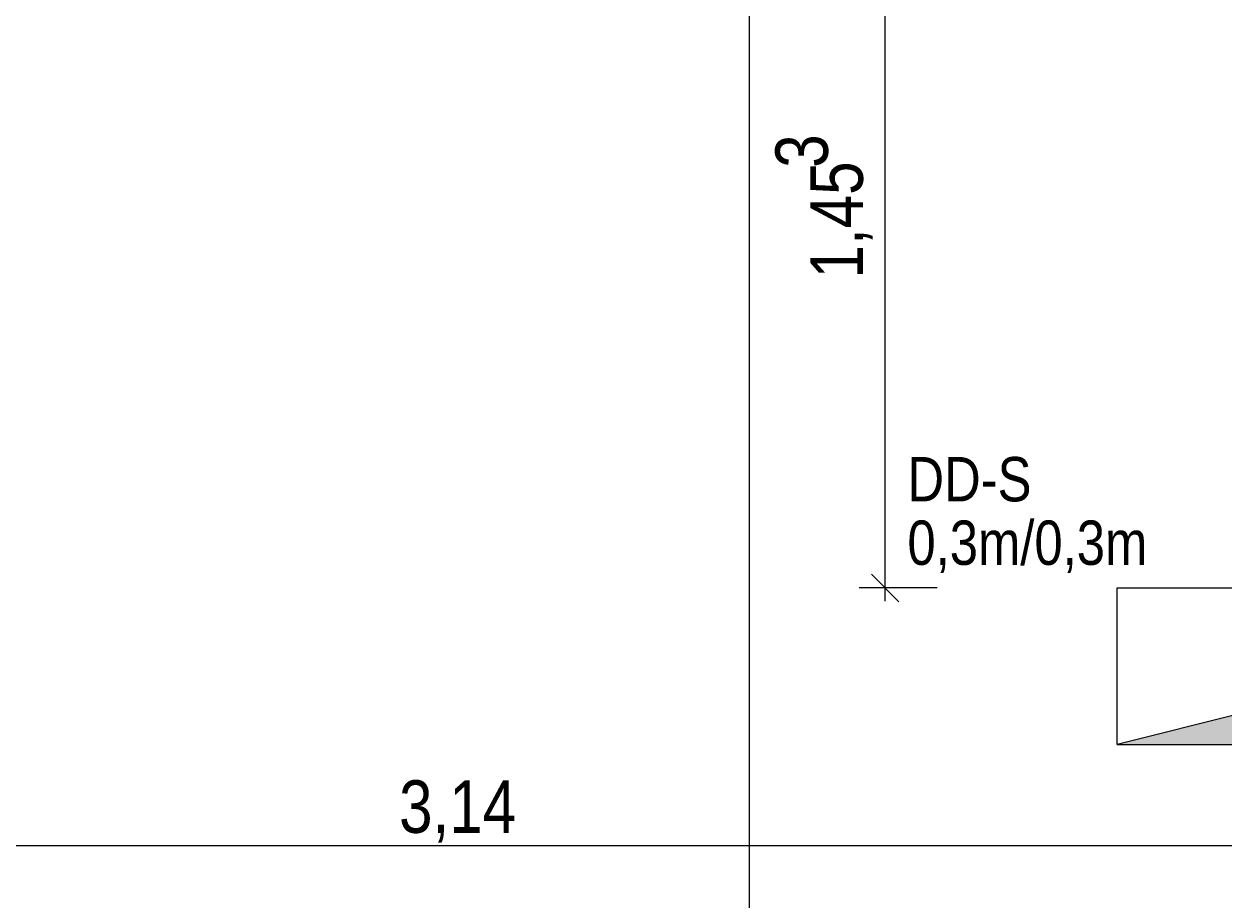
# Model space of a CAD drawing. Extents: x -720 to 300, y 62 to 1162.
# Tile 92 of 143: x -354 to -308, y 955 to 988. Entities that reach past the tile are written whole.
import ezdxf

# ---------------------------------------------------------------- set-up
doc = ezdxf.new("R2010")
doc.units = 0
doc.layers.get('0').update_dxf_attribs({"lineweight": 13})
doc.layers.add('30 -35 Decken- 11 Durchbruch', color=5, linetype='Continuous', lineweight=15, true_color=0x0000ff)
doc.layers.add('70 -76 Bemaßung- 2 Allgemein', color=9, linetype='Continuous', lineweight=5, true_color=0x808080)
doc.styles.get("Standard").update_dxf_attribs({"font": 'ARIALN.TTF'})

# ---------------------------------------------------------------- blocks, each defined once
blk = doc.blocks.new('Referenz-A06G94038I')
at = {"layer": '30 -35 Decken- 11 Durchbruch', "color": 0, "linetype": 'Continuous', "lineweight": -2, "ltscale": 0.13}
for p, q in [((-312.357, 960.862), (-312.357, 966.862)), ((-312.357, 966.862), (-306.357, 966.862)), ((-307.557, 962.062), (-312.357, 960.862)), ((-312.357, 960.862), (-306.357, 960.862))]:
    blk.add_line(p, q, dxfattribs=at)
at = {"layer": '30 -35 Decken- 11 Durchbruch', "color": 0, "lineweight": -2}
blk.add_solid([(-307.557, 960.862), (-312.357, 960.862), (-307.557, 962.062)], dxfattribs=at)
at = {"layer": '70 -76 Bemaßung- 2 Allgemein', "color": 0, "linetype": 'Continuous', "lineweight": -2, "ltscale": 0.13}
for p, q in [((-326.451, 906.673), (-326.451, 994.852)), ((-321.252, 967.923), (-321.252, 994.852)), ((-321.252, 966.362), (-321.252, 967.923)), ((-320.722, 966.332), (-321.783, 967.393)), ((-319.252, 966.862), (-322.252, 966.862)), ((-307.418, 956.973), (-368.097, 956.973))]:
    blk.add_line(p, q, dxfattribs=at)
at = {"layer": '30 -35 Decken- 11 Durchbruch', "color": 0, "linetype": 'Continuous', "lineweight": -2, "ltscale": 0.13, "char_height": 1.7, "attachment_point": 1}
for s, insert in [('{\\fArial Narrow;DD-S}', (-320.398, 971.882)), ('{\\fArial Narrow;0,3m/0,3m}', (-320.398, 969.447))]:
    blk.add_mtext(s, dxfattribs=dict(at, insert=insert))
at = {"layer": '30 -35 Decken- 11 Durchbruch', "color": 0, "linetype": 'ByBlock', "lineweight": -2, "ltscale": 0.13, "insert": (-320.397, 960.866), "char_height": 0.0036, "attachment_point": 1}
for s in ['{\\fArial Narrow;prm0_name}', '{\\fArial Narrow;prm0_value}', '{\\fArial Narrow;prm5_name}', '{\\fArial Narrow;prm7_type}', '{\\fArial Narrow;prm3_type}', '{\\fArial Narrow;prm4_type}', '{\\fArial Narrow;prm2_name}', '{\\fArial Narrow;prm1_value}', '{\\fArial Narrow;prm5_value}', '{\\fArial Narrow;prm1_name}', '{\\fArial Narrow;prm4_value}', '{\\fArial Narrow;prm4_name}', '{\\fArial Narrow;prm6_name}', '{\\fArial Narrow;prm7_name}', '{\\fArial Narrow;instanceID}', '{\\fArial Narrow;prm2_type}', '{\\fArial Narrow;prm5_type}', '{\\fArial Narrow;prm1_type}', '{\\fArial Narrow;prm6_type}', '{\\fArial Narrow;prm6_value}', '{\\fArial Narrow;prm7_value}', '{\\fArial Narrow;prm3_name}', '{\\fArial Narrow;prm2_value}', '{\\fArial Narrow;prm0_type}', '{\\fArial Narrow;prm3_value}', '{\\fArial Narrow;IFC_UUID}']:
    blk.add_mtext(s, dxfattribs=at)
at = {"layer": '70 -76 Bemaßung- 2 Allgemein', "color": 0, "linetype": 'Continuous', "lineweight": -2, "ltscale": 0.13, "char_height": 2.01377, "attachment_point": 1, "rotation": 90}
for s, insert in [('{\\fArial Narrow;3}', (-325.463, 982.969)), ('{\\fArial Narrow;1,45}', (-324.121, 978.724))]:
    blk.add_mtext(s, dxfattribs=dict(at, insert=insert))
at = {"layer": '70 -76 Bemaßung- 2 Allgemein', "color": 0, "linetype": 'Continuous', "lineweight": -2, "ltscale": 0.13, "insert": (-339.898, 959.488), "char_height": 2.01377, "attachment_point": 1}
blk.add_mtext('{\\fArial Narrow;3,14}', dxfattribs=at)

msp = doc.modelspace()

# ---------------------------------------------------------------- block references
at = {"color": 8, "lineweight": 13, "ltscale": 0.13, "true_color": 0x808080}
msp.add_blockref('Referenz-A06G94038I', (0, 0), dxfattribs=at)

doc.saveas('drawing.dxf')
